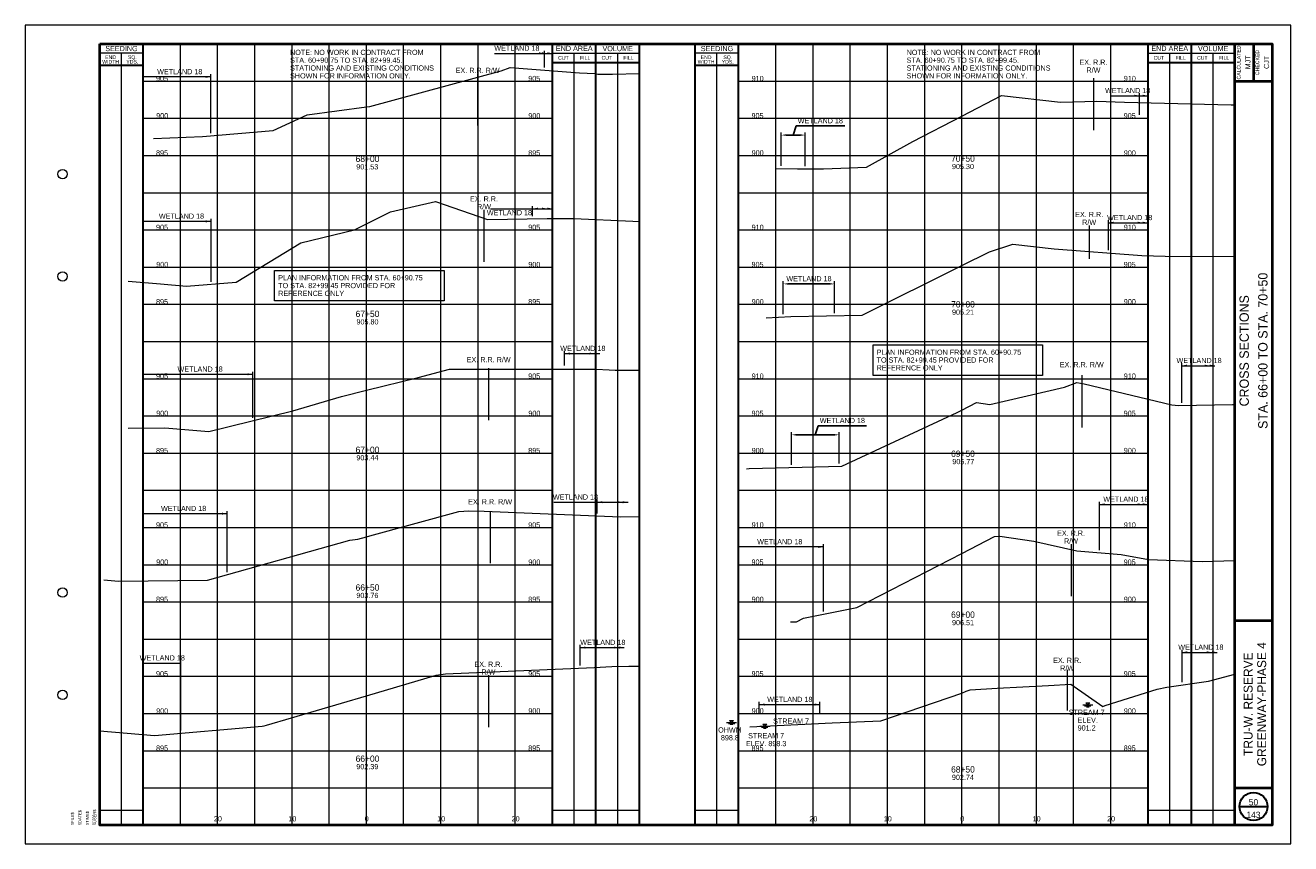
# Paper-space layout 'Layout1' of a CAD drawing. Header units: feet. Extents: x -1005 to 2379, y -670 to 6548.
# Tile 18 of 69: x -10 to 160, y 1148 to 1258. Entities that reach past the tile are written whole.
import ezdxf
from ezdxf.enums import TextEntityAlignment as Align

# ---------------------------------------------------------------- set-up
doc = ezdxf.new("R2010")
doc.units = ezdxf.units.FT
doc.header["$LTSCALE"] = 5
doc.header["$MEASUREMENT"] = 0
for name, pattern in [('DGN Style 2', [150.837143, 90.502286, -60.334857]), ('DGN Style 3', [211.172, 150.837143, -60.334857]), ('DGN Style 5', [105.586, 45.251143, -60.334857]), ('esmtrrex', [4.75, 0.8, -0.325, -0.325, 0.8, -0.3, 0.8, -0.3, 0.8, -0.3])]:
    doc.linetypes.add(name, pattern=pattern)
for name, color, linetype, lineweight in [('DR_X_Storm_Sewer', 151, 'DGN Style 5', 0), ('DR_X_Text', 7, 'Continuous', 0), ('EV_Ecological_Text', 7, 'Continuous', 13), ('RW_X_Esmt_RR', 6, 'esmtrrex', 30), ('SH_Border', 7, 'Continuous', 40), ('SH_Data', 7, 'Continuous', 0), ('SH_Major_Grid_Line', 254, 'Continuous', 13), ('SH_Text', 7, 'Continuous', 13), ('TX_P_5', 7, 'Continuous', 13), ('TX_P_Misc', 7, 'Continuous', 13), ('TX_X_5', 7, 'Continuous', 0), ('XS_X_Ground_Line', 3, 'DGN Style 2', 13)]:
    doc.layers.add(name, color=color, linetype=linetype, lineweight=lineweight)
doc.layers.add('SH_Cut_Line', color=7, linetype='DGN Style 3', lineweight=0, plot=False)
doc.styles.add('Slanted-Normal LS 0.50', font='font31.shx', dxfattribs={"height": 0.14})
doc.styles.add('Slanted-Normal LS 0.50_0', font='font31.shx')
doc.styles.add('Slanted-Sub Title', font='font31.shx', dxfattribs={"height": 0.17})
doc.styles.add('Style-CHAR_FAST_FONT', font='CHAR_FAST_FONT.shx')
doc.styles.add('Style-FONT1', font='FONT1.shx')
doc.styles.add('Style-font30', font='font30.shx')
doc.styles.add('Style-font31', font='font31.shx')
doc.styles.add('Style-font70', font='font70.shx')
doc.dimstyles.get("Standard").update_dxf_attribs({"dimtxt": 0.18, "dimasz": 0.18, "dimexe": 0.18, "dimexo": 0.0625, "dimgap": 0.09, "dimtad": 0, "dimtih": 1, "dimtoh": 1, "dimdec": 4, "dimzin": 0, "dimdsep": 46, "dimtxsty": 'Standard', "dimcen": 0.09, "dimadec": 0, "dimazin": 0, "dimtfac": 1, "dimtdec": 4, "dimtofl": 0, "dimtmove": 0, "dimatfit": 3, "dimfxl": 1, "dimtolj": 1, "dimtzin": 0, "dimarcsym": 0})

# ---------------------------------------------------------------- blocks, each defined once
blk = doc.blocks.new('CROSS_SPLIT_3')
at = {"layer": 'SH_Border', "color": 7, "linetype": 'Continuous', "lineweight": 40}
for p, q in [((32.5, 0.5), (32.5, 21.5)), ((33, 21.5), (33, 20.5)), ((32.5, 20.5), (33.5, 20.5)), ((32.5, 6), (33.5, 6)), ((32.5, 1.5), (33.5, 1.5))]:
    blk.add_line(p, q, dxfattribs=at)
at = {"layer": 'SH_Border', "color": 7, "linetype": 'Continuous', "lineweight": 40, "flags": 128}
blk.add_lwpolyline([(2, 21.5), (33.5, 21.5), (33.5, 0.5), (2, 0.5), (2, 21.5)], close=True, dxfattribs=at)
at = {"layer": 'SH_Border', "color": 7, "linetype": 'Continuous', "lineweight": 0}
for centre in [(1, 18), (1, 15.25), (1, 6.75), (1, 4)]:
    blk.add_circle(centre, 0.125, dxfattribs=at)
at = {"layer": 'SH_Cut_Line', "color": 7, "linetype": 'DGN Style 3', "lineweight": 0, "flags": 128}
blk.add_lwpolyline([(0, 0), (34, 0), (34, 22), (0, 22), (0, 0)], close=True, dxfattribs=at)
at = {"layer": 'SH_Data', "color": 7, "linetype": 'Continuous', "lineweight": 30}
for p, q in [((3.167, 0.5), (3.167, 21.5)), ((14.166, 0.5), (14.166, 21.5)), ((15.333, 0.5), (15.333, 21.5)), ((16.5, 0.5), (16.5, 21.5)), ((18, 0.5), (18, 21.5)), ((19.166, 0.5), (19.166, 21.5)), ((30.166, 0.5), (30.166, 21.5)), ((31.333, 0.5), (31.333, 21.5)), ((3.167, 20.917), (2, 20.917)), ((14.166, 21), (16.5, 21)), ((19.166, 20.917), (18, 20.917)), ((30.166, 21), (32.5, 21)), ((32.625, 1), (33.375, 1))]:
    blk.add_line(p, q, dxfattribs=at)
at = {"layer": 'SH_Data', "color": 7, "linetype": 'Continuous', "lineweight": 0}
for p, q in [((3.167, 21.25), (2, 21.25)), ((14.166, 21.25), (16.5, 21.25)), ((19.166, 21.25), (18, 21.25)), ((30.166, 21.25), (32.5, 21.25))]:
    blk.add_line(p, q, dxfattribs=at)
at = {"layer": 'SH_Data', "color": 7, "linetype": 'Continuous', "lineweight": 13}
for p, q in [((2.583, 0.5), (2.583, 21.25)), ((14.75, 0.5), (14.75, 21.25)), ((15.917, 0.5), (15.917, 21.25)), ((18.583, 0.5), (18.583, 21.25)), ((30.75, 0.5), (30.75, 21.25)), ((31.917, 0.5), (31.917, 21.25)), ((2, 0.9), (3.167, 0.9)), ((14.166, 0.9), (16.5, 0.9)), ((18, 0.9), (19.166, 0.9)), ((30.166, 0.9), (32.5, 0.9))]:
    blk.add_line(p, q, dxfattribs=at)
at = {"layer": 'SH_Data', "color": 7, "linetype": 'Continuous', "lineweight": 30}
blk.add_circle((33, 1), 0.375, dxfattribs=at)
at = {"layer": 'SH_Major_Grid_Line', "color": 254, "linetype": 'Continuous', "lineweight": 13}
for p, q in [((4.167, 0.5), (4.167, 21.5)), ((5.167, 0.5), (5.167, 21.5)), ((6.167, 0.5), (6.167, 21.5)), ((7.167, 0.5), (7.167, 21.5)), ((8.166, 0.5), (8.166, 21.5)), ((9.166, 0.5), (9.166, 21.5)), ((10.166, 0.5), (10.166, 21.5)), ((11.166, 0.5), (11.166, 21.5)), ((12.166, 0.5), (12.166, 21.5)), ((13.166, 0.5), (13.166, 21.5)), ((20.166, 0.5), (20.166, 21.5)), ((21.166, 0.5), (21.166, 21.5)), ((22.166, 0.5), (22.166, 21.5)), ((23.166, 0.5), (23.166, 21.5)), ((24.166, 0.5), (24.166, 21.5)), ((25.166, 0.5), (25.166, 21.5)), ((26.166, 0.5), (26.166, 21.5)), ((27.166, 0.5), (27.166, 21.5)), ((28.166, 0.5), (28.166, 21.5)), ((29.166, 0.5), (29.166, 21.5)), ((3.167, 20.5), (14.166, 20.5)), ((19.166, 20.5), (30.166, 20.5)), ((3.167, 19.5), (14.166, 19.5)), ((19.166, 19.5), (30.166, 19.5)), ((3.167, 18.5), (14.166, 18.5)), ((19.166, 18.5), (30.166, 18.5)), ((3.167, 17.5), (14.166, 17.5)), ((19.166, 17.5), (30.166, 17.5)), ((3.167, 16.5), (14.166, 16.5)), ((19.166, 16.5), (30.166, 16.5)), ((3.167, 15.5), (14.166, 15.5)), ((19.166, 15.5), (30.166, 15.5)), ((3.167, 14.5), (14.166, 14.5)), ((19.166, 14.5), (30.166, 14.5)), ((3.167, 13.5), (14.166, 13.5)), ((19.166, 13.5), (30.166, 13.5)), ((3.167, 12.5), (14.166, 12.5)), ((19.166, 12.5), (30.166, 12.5)), ((3.167, 11.5), (14.166, 11.5)), ((19.166, 11.5), (30.166, 11.5)), ((3.167, 10.5), (14.166, 10.5)), ((19.166, 10.5), (30.166, 10.5)), ((3.167, 9.5), (14.166, 9.5)), ((19.166, 9.5), (30.166, 9.5)), ((3.167, 8.5), (14.166, 8.5)), ((19.166, 8.5), (30.166, 8.5)), ((3.167, 7.5), (14.166, 7.5)), ((19.166, 7.5), (30.166, 7.5)), ((3.167, 6.5), (14.166, 6.5)), ((19.166, 6.5), (30.166, 6.5)), ((3.167, 5.5), (14.166, 5.5)), ((19.166, 5.5), (30.166, 5.5)), ((3.167, 4.5), (14.166, 4.5)), ((19.166, 4.5), (30.166, 4.5)), ((3.167, 3.5), (14.166, 3.5)), ((19.166, 3.5), (30.166, 3.5)), ((3.167, 2.5), (14.166, 2.5)), ((19.166, 2.5), (30.166, 2.5)), ((3.167, 1.5), (14.166, 1.5)), ((19.166, 1.5), (30.166, 1.5))]:
    blk.add_line(p, q, dxfattribs=at)
at = {"layer": 'SH_Border', "color": 7, "linetype": 'Continuous', "lineweight": 0, "style": 'Style-FONT1'}
blk.add_text('`````', height=0.125, rotation=90, dxfattribs=at).set_placement((1.925, 0.5))
at = {"layer": 'SH_Data', "color": 7, "linetype": 'Continuous', "lineweight": 13, "style": 'Style-font30'}
for s, p in [('SEEDING', (2.584, 21.375)), ('END AREA', (14.75, 21.379)), ('VOLUME', (15.917, 21.375)), ('SEEDING', (18.584, 21.375)), ('END AREA', (30.75, 21.379)), ('VOLUME', (31.917, 21.375))]:
    blk.add_text(s, height=0.14, dxfattribs=at).set_placement(p, align=Align.MIDDLE_CENTER)
at = {"layer": 'SH_Data', "color": 7, "linetype": 'Continuous', "lineweight": 0, "style": 'Style-font30'}
for s, p in [('CUT', (14.459, 21.125)), ('FILL', (15.042, 21.125)), ('CUT', (15.625, 21.125)), ('FILL', (16.208, 21.125)), ('CUT', (30.459, 21.125)), ('FILL', (31.042, 21.125)), ('CUT', (31.625, 21.125)), ('FILL', (32.208, 21.125))]:
    blk.add_text(s, height=0.1, dxfattribs=at).set_placement(p, align=Align.MIDDLE_CENTER)
for s, p in [('CALCULATED', (32.553, 21)), ('CHECKED', (33.053, 21))]:
    blk.add_text(s, height=0.1, rotation=90, dxfattribs=at).set_placement(p, align=Align.TOP_CENTER)
at = {"layer": 'SH_Data', "color": 7, "linetype": 'Continuous', "lineweight": 0, "char_height": 0.14, "attachment_point": 5, "line_spacing_factor": 0.728571, "style": 'Style-font30'}
for s, insert in [('\\H0.714286x;END\\PWIDTH', (2.292, 21.08)), ('\\H0.714286x;SQ.\\PYDS.', (2.875, 21.08)), ('\\H0.714286x;END\\PWIDTH', (18.292, 21.08)), ('\\H0.714286x;SQ.\\PYDS.', (18.875, 21.08))]:
    blk.add_mtext(s, dxfattribs=dict(at, insert=insert))
at = {"layer": 'SH_Data', "color": 7, "linetype": 'Continuous', "lineweight": 0, "style": 'Style-font70'}
for p in [(32.75, 13.25), (33.252, 13.25), (33, 3.792)]:
    blk.add_attdef('Text', text='', height=0.25, rotation=90, dxfattribs=at).set_placement(p, align=Align.MIDDLE_CENTER)
at = {"layer": 'SH_Text', "style": 'Style-font70'}
for p in [(32.75, 3.75), (33.25, 3.75)]:
    blk.add_attdef('Text', text='', height=0.25, rotation=90, dxfattribs=at).set_placement(p, align=Align.MIDDLE_CENTER)
blk = doc.blocks.new('STAMP')
at = {"layer": 'TX_P_Misc', "linetype": 'Continuous', "lineweight": 13, "style": 'Style-CHAR_FAST_FONT'}
for s, p in [('$DATE$', (-0.573, 0)), ('$TIME$', (-0.373, 0)), ('$USER$', (-0.173, 0)), ('$FILE$', (-0.773, 0))]:
    blk.add_text(s, height=0.078, rotation=90, dxfattribs=at).set_placement(p, align=Align.TOP_LEFT)
blk = doc.blocks.new('XS POINT_96')
at = {"layer": 'RW_X_Esmt_RR', "linetype": 'DGN Style 3', "lineweight": 0}
blk.add_line((0, 3.5), (0, -3.5), dxfattribs=at)
blk = doc.blocks.new('XS POINT_97')
at = {"layer": 'RW_X_Esmt_RR', "linetype": 'DGN Style 3', "lineweight": 0}
blk.add_line((0, 3.5), (0, -3.5), dxfattribs=at)
blk = doc.blocks.new('XS POINT_98')
at = {"layer": 'RW_X_Esmt_RR', "linetype": 'DGN Style 3', "lineweight": 0}
blk.add_line((0, 3.5), (0, -3.5), dxfattribs=at)
blk = doc.blocks.new('XS POINT_99')
at = {"layer": 'RW_X_Esmt_RR', "linetype": 'DGN Style 3', "lineweight": 0}
blk.add_line((0, 3.5), (0, -3.5), dxfattribs=at)
blk = doc.blocks.new('XS POINT_100')
at = {"layer": 'RW_X_Esmt_RR', "linetype": 'DGN Style 3', "lineweight": 0}
blk.add_line((0, 3.5), (0, -3.5), dxfattribs=at)
blk = doc.blocks.new('WSELEV_1')
at = {"layer": 'DR_X_Storm_Sewer', "linetype": 'Continuous'}
for p, q in [((-0.135, 0), (0.135, 0)), ((0, 0), (-0.053, 0.053)), ((-0.053, 0.053), (0.053, 0.053)), ((0, 0), (0.053, 0.053)), ((-0.085, -0.025), (0.085, -0.025)), ((-0.035, -0.05), (0.035, -0.05))]:
    blk.add_line(p, q, dxfattribs=at)
blk = doc.blocks.new('WSELEV_2')
at = {"layer": 'DR_X_Storm_Sewer', "linetype": 'Continuous'}
for p, q in [((-0.135, 0), (0.135, 0)), ((0, 0), (-0.053, 0.053)), ((-0.053, 0.053), (0.053, 0.053)), ((0, 0), (0.053, 0.053)), ((-0.085, -0.025), (0.085, -0.025)), ((-0.035, -0.05), (0.035, -0.05))]:
    blk.add_line(p, q, dxfattribs=at)
blk = doc.blocks.new('WSELEV_3')
at = {"layer": 'DR_X_Storm_Sewer', "linetype": 'Continuous'}
for p, q in [((-0.135, 0), (0.135, 0)), ((0, 0), (-0.053, 0.053)), ((-0.053, 0.053), (0.053, 0.053)), ((0, 0), (0.053, 0.053)), ((-0.085, -0.025), (0.085, -0.025)), ((-0.035, -0.05), (0.035, -0.05))]:
    blk.add_line(p, q, dxfattribs=at)
blk = doc.blocks.new('XS POINT_101')
at = {"layer": 'RW_X_Esmt_RR', "linetype": 'DGN Style 3', "lineweight": 0}
blk.add_line((0, 3.5), (0, -3.5), dxfattribs=at)
blk = doc.blocks.new('*D221')
at = {"layer": 'Defpoints', "color": 0, "linetype": 'Continuous', "transparency": 16777216}
for p in [(92.93, 1202.46), (92.93, 1198.06), (99.34, 1198.23)]:
    blk.add_point(p, dxfattribs=at)
at = {"layer": 'EV_Ecological_Text', "color": 0, "linetype": 'Continuous', "lineweight": -2, "transparency": 16777216}
for p, q in [((96.13, 1202.46), (96.5, 1203.68)), ((96.5, 1203.68), (103.03, 1203.68)), ((98.64, 1202.46), (93.63, 1202.46))]:
    blk.add_line(p, q, dxfattribs=at)
at = {"layer": 'EV_Ecological_Text', "color": 97, "linetype": 'Continuous', "lineweight": 0, "transparency": 16777216}
for p, q in [((92.93, 1198.41), (92.93, 1202.81)), ((99.34, 1198.58), (99.34, 1202.81))]:
    blk.add_line(p, q, dxfattribs=at)
at = {"layer": 'EV_Ecological_Text', "color": 0, "linetype": 'Continuous', "transparency": 16777216}
for points in [[(93.63, 1202.57), (93.63, 1202.34), (92.93, 1202.46)], [(98.64, 1202.57), (98.64, 1202.34), (99.34, 1202.46)]]:
    blk.add_solid(points, dxfattribs=at)
at = {"layer": 'EV_Ecological_Text', "color": 7, "linetype": 'Continuous', "lineweight": 0, "transparency": 16777216, "insert": (99.77, 1204.38), "char_height": 0.7, "attachment_point": 5, "style": 'Slanted-Normal LS 0.50_0'}
blk.add_mtext('WETLAND 18', dxfattribs=at)
blk = doc.blocks.new('XS POINT_102')
at = {"layer": 'RW_X_Esmt_RR', "linetype": 'DGN Style 3', "lineweight": 0}
blk.add_line((0, 3.5), (0, -3.5), dxfattribs=at)
blk = doc.blocks.new('*D223')
at = {"layer": 'Defpoints', "color": 0, "linetype": 'Continuous', "transparency": 16777216}
for p in [(91.83, 1222.74), (91.83, 1218.31), (98.72, 1218.48)]:
    blk.add_point(p, dxfattribs=at)
at = {"layer": 'EV_Ecological_Text', "color": 97, "linetype": 'Continuous', "lineweight": 0, "transparency": 16777216}
for p, q in [((91.83, 1218.66), (91.83, 1223.09)), ((98.72, 1218.83), (98.72, 1223.09))]:
    blk.add_line(p, q, dxfattribs=at)
at = {"layer": 'EV_Ecological_Text', "color": 0, "linetype": 'Continuous', "lineweight": -2, "transparency": 16777216}
blk.add_line((98.02, 1222.74), (92.53, 1222.74), dxfattribs=at)
at = {"layer": 'EV_Ecological_Text', "color": 0, "linetype": 'Continuous', "transparency": 16777216}
for points in [[(92.53, 1222.86), (92.53, 1222.63), (91.83, 1222.74)], [(98.02, 1222.86), (98.02, 1222.63), (98.72, 1222.74)]]:
    blk.add_solid(points, dxfattribs=at)
at = {"layer": 'EV_Ecological_Text', "color": 7, "linetype": 'Continuous', "lineweight": 0, "transparency": 16777216, "insert": (95.28, 1223.44), "char_height": 0.7, "attachment_point": 5, "style": 'Slanted-Normal LS 0.50_0'}
blk.add_mtext('WETLAND 18', dxfattribs=at)
blk = doc.blocks.new('*D224')
at = {"layer": 'Defpoints', "color": 0, "linetype": 'Continuous', "transparency": 16777216}
for p in [(91.56, 1242.74), (91.56, 1238.25), (94.79, 1238.21)]:
    blk.add_point(p, dxfattribs=at)
at = {"layer": 'EV_Ecological_Text', "color": 97, "linetype": 'Continuous', "lineweight": 0, "transparency": 16777216}
for p, q in [((91.56, 1238.6), (91.56, 1243.09)), ((94.79, 1238.56), (94.79, 1243.09))]:
    blk.add_line(p, q, dxfattribs=at)
at = {"layer": 'EV_Ecological_Text', "color": 0, "linetype": 'Continuous', "lineweight": -2, "transparency": 16777216}
for p, q in [((94.09, 1242.74), (92.26, 1242.74)), ((93.18, 1242.74), (93.54, 1243.97)), ((93.54, 1243.97), (100.08, 1243.97))]:
    blk.add_line(p, q, dxfattribs=at)
at = {"layer": 'EV_Ecological_Text', "color": 0, "linetype": 'Continuous', "transparency": 16777216}
for points in [[(92.26, 1242.86), (92.26, 1242.63), (91.56, 1242.74)], [(94.09, 1242.86), (94.09, 1242.63), (94.79, 1242.74)]]:
    blk.add_solid(points, dxfattribs=at)
at = {"layer": 'EV_Ecological_Text', "color": 7, "linetype": 'Continuous', "lineweight": 0, "transparency": 16777216, "insert": (96.81, 1244.67), "char_height": 0.7, "attachment_point": 5, "style": 'Slanted-Normal LS 0.50_0'}
blk.add_mtext('WETLAND 18', dxfattribs=at)
blk = doc.blocks.new('XS POINT_103')
at = {"layer": 'RW_X_Esmt_RR', "linetype": 'DGN Style 3', "lineweight": 0}
blk.add_line((0, 3.5), (0, -3.5), dxfattribs=at)

psp = doc.layouts.get("Layout1")

# ---------------------------------------------------------------- linework, layer by layer
at = {"layer": 'EV_Ecological_Text', "color": 97, "linetype": 'Continuous', "lineweight": 0}
for p, q in [((53.03, 1253.73), (60.83, 1253.73)), ((59.73, 1251.83), (59.73, 1254.08)), ((14.92, 1250.57), (5.83, 1250.57)), ((14.92, 1242.99), (14.92, 1250.92)), ((135.83, 1248.03), (140.83, 1248.03)), ((139.69, 1245.48), (139.69, 1248.38)), ((52.49, 1232.85), (60.83, 1232.85)), ((58.16, 1231.86), (58.16, 1233.2)), ((14.95, 1231.15), (5.83, 1231.15)), ((14.95, 1223.04), (14.95, 1231.5)), ((135.51, 1227.27), (135.51, 1231.31)), ((135.51, 1230.96), (140.83, 1230.96)), ((62.46, 1211.76), (62.46, 1213.73)), ((62.46, 1213.38), (67.2, 1213.38)), ((145.38, 1206.77), (145.38, 1212.1)), ((5.83, 1210.59), (20.56, 1210.59)), ((20.56, 1204.72), (20.56, 1210.94)), ((145.38, 1211.75), (149.83, 1211.75)), ((66.82, 1191.9), (66.82, 1193.75)), ((134.33, 1186.95), (134.33, 1193.46)), ((5.83, 1191.86), (17.13, 1191.86)), ((17.13, 1184), (17.13, 1192.21)), ((61.02, 1193.4), (70.97, 1193.4)), ((134.33, 1193.11), (140.83, 1193.11)), ((97.24, 1187.39), (85.83, 1187.39)), ((97.24, 1178.7), (97.24, 1187.74)), ((64.55, 1171.45), (64.55, 1174.21)), ((64.55, 1173.86), (70.47, 1173.86)), ((145.42, 1169.2), (145.42, 1173.57)), ((145.42, 1173.22), (150.12, 1173.22)), ((5.83, 1171.78), (10.91, 1171.78)), ((10.91, 1162.7), (10.91, 1172.13)), ((88.61, 1165.07), (88.61, 1166.55)), ((88.61, 1166.2), (96.76, 1166.2)), ((96.76, 1165.02), (96.76, 1166.55))]:
    psp.add_line(p, q, dxfattribs=at)
at = {"layer": 'EV_Ecological_Text', "color": 4, "linetype": 'Continuous', "lineweight": 0, "extrusion": (0, 0, -1)}
for points in [[(-59.03, 1253.87), (-59.73, 1253.73), (-59.03, 1253.59)], [(-59.43, 1253.87), (-60.13, 1253.73), (-59.43, 1253.59)], [(-60.13, 1253.87), (-60.83, 1253.73), (-60.13, 1253.59)], [(-14.22, 1250.71), (-14.92, 1250.57), (-14.22, 1250.43)], [(-138.99, 1248.17), (-139.69, 1248.03), (-138.99, 1247.89)], [(-140.13, 1248.17), (-140.83, 1248.03), (-140.13, 1247.89)], [(-59.43, 1232.99), (-60.13, 1232.85), (-59.43, 1232.71)], [(-60.13, 1232.99), (-60.83, 1232.85), (-60.13, 1232.71)], [(-14.25, 1231.29), (-14.95, 1231.15), (-14.25, 1231.01)], [(-139.43, 1231.1), (-140.13, 1230.96), (-139.43, 1230.82)], [(-140.13, 1231.1), (-140.83, 1230.96), (-140.13, 1230.82)], [(-65.8, 1213.52), (-66.5, 1213.38), (-65.8, 1213.24)], [(-66.5, 1213.52), (-67.2, 1213.38), (-66.5, 1213.24)], [(-19.86, 1210.73), (-20.56, 1210.59), (-19.86, 1210.45)], [(-148.43, 1211.89), (-149.13, 1211.75), (-148.43, 1211.61)], [(-149.13, 1211.89), (-149.83, 1211.75), (-149.13, 1211.61)], [(-69.57, 1193.54), (-70.27, 1193.4), (-69.57, 1193.26)], [(-70.27, 1193.54), (-70.97, 1193.4), (-70.27, 1193.26)], [(-16.43, 1192), (-17.13, 1191.86), (-16.43, 1191.72)], [(-139.43, 1193.25), (-140.13, 1193.11), (-139.43, 1192.97)], [(-140.13, 1193.25), (-140.83, 1193.11), (-140.13, 1192.97)], [(-96.54, 1187.53), (-97.24, 1187.39), (-96.54, 1187.25)], [(-69.07, 1174), (-69.77, 1173.86), (-69.07, 1173.72)], [(-69.77, 1174), (-70.47, 1173.86), (-69.77, 1173.72)], [(-148.72, 1173.36), (-149.42, 1173.22), (-148.72, 1173.08)], [(-149.42, 1173.36), (-150.12, 1173.22), (-149.42, 1173.08)], [(-96.06, 1166.34), (-96.76, 1166.2), (-96.06, 1166.06)]]:
    psp.add_solid(points, dxfattribs=at)
at = {"layer": 'EV_Ecological_Text', "color": 4, "linetype": 'Continuous', "lineweight": 0}
for points in [[(58.86, 1232.71), (58.16, 1232.85), (58.86, 1232.99)], [(136.21, 1230.82), (135.51, 1230.96), (136.21, 1231.1)], [(63.16, 1213.24), (62.46, 1213.38), (63.16, 1213.52)], [(146.08, 1211.61), (145.38, 1211.75), (146.08, 1211.89)], [(67.52, 1193.26), (66.82, 1193.4), (67.52, 1193.54)], [(135.03, 1192.97), (134.33, 1193.11), (135.03, 1193.25)], [(65.25, 1173.72), (64.55, 1173.86), (65.25, 1174)], [(146.12, 1173.08), (145.42, 1173.22), (146.12, 1173.36)], [(89.31, 1166.06), (88.61, 1166.2), (89.31, 1166.34)]]:
    psp.add_solid(points, dxfattribs=at)
at = {"layer": 'RW_X_Esmt_RR', "linetype": 'DGN Style 3', "lineweight": 0}
for p, q in [((132.93, 1230.6), (132.93, 1226.1)), ((129.97, 1170.86), (129.97, 1165.41))]:
    psp.add_line(p, q, dxfattribs=at)
at = {"layer": 'TX_P_5', "flags": 128}
for points in [[(23.5, 1224.54), (46.27, 1224.54), (46.27, 1220.46), (23.5, 1220.46), (23.5, 1224.54)], [(103.89, 1214.53), (126.66, 1214.53), (126.66, 1210.45), (103.89, 1210.45), (103.89, 1214.53)]]:
    psp.add_lwpolyline(points, close=True, dxfattribs=at)
at = {"layer": 'XS_X_Ground_Line', "flags": 128}
for points in [[(7.2, 1242.28), (13.82, 1242.55), (23.29, 1243.34), (27.86, 1245.45), (35.83, 1246.53), (36.3, 1246.59), (53.91, 1251.4), (55.14, 1251.83), (64.46, 1251.11), (66.5, 1251), (66.9, 1250.95), (68.9, 1250.95), (72.5, 1251.01)], [(90.87, 1238.27), (93.76, 1238.21), (97.23, 1238.21), (103.02, 1238.45), (109.24, 1241.87), (115.83, 1245.3), (121.14, 1248.05), (129.09, 1247.18), (133.94, 1247.29), (137.66, 1247.18), (152.02, 1246.83), (152.5, 1246.83)], [(3.81, 1223.12), (8.16, 1222.76), (11.66, 1222.43), (18.31, 1222.96), (27.01, 1228.24), (34.21, 1229.99), (35.83, 1230.8), (39.04, 1232.42), (45.09, 1233.81), (52.09, 1231.38), (60.12, 1231.55), (63.68, 1231.53), (71.63, 1231.17), (72.5, 1231.15)], [(89.51, 1218.19), (92.84, 1218.36), (102.45, 1218.56), (115.83, 1225.21), (119.53, 1227.05), (122.68, 1228.06), (128.22, 1227.47), (140.02, 1226.58), (143.13, 1226.49), (152.5, 1226.43)], [(3.81, 1203.37), (8.74, 1203.41), (14.64, 1202.92), (25.92, 1205.69), (32.47, 1207.61), (35.83, 1208.44), (42.78, 1210.16), (46.97, 1211.29), (64.07, 1211.3), (66.71, 1211.29), (68.45, 1211.17), (69.25, 1211.16), (69.72, 1211.16), (70.22, 1211.16), (70.76, 1211.15), (71.9, 1211.15), (72.5, 1211.14)], [(86.91, 1197.87), (87.25, 1197.91), (99.7, 1198.24), (115.21, 1205.45), (115.83, 1205.77), (117.78, 1206.78), (119.56, 1206.55), (129.59, 1208.85), (131.27, 1209.47), (132.26, 1209.33), (144.01, 1206.49), (144.93, 1206.41), (152.16, 1206.55), (152.5, 1206.55)], [(0.54, 1182.98), (2.54, 1182.8), (14.49, 1182.9), (33.61, 1188.32), (34.68, 1188.43), (35.83, 1188.76), (36.3, 1188.9), (48.25, 1192.16), (49.59, 1192.22), (51.65, 1192.19), (69.95, 1191.43), (72.5, 1191.46)], [(92.79, 1177.3), (93.61, 1177.33), (94.53, 1177.8), (101.72, 1179.25), (115.83, 1186.51), (120.21, 1188.77), (120.92, 1188.84), (125.51, 1188.17), (131.25, 1186.85), (137.22, 1186.37), (140.91, 1185.69), (148.11, 1185.44), (152.5, 1185.56)], [(0, 1162.67), (7.35, 1162.04), (21.8, 1163.32), (22.11, 1163.35), (22.41, 1163.45), (35.83, 1167.39), (45.18, 1170.14), (46.44, 1170.33), (66.41, 1171.19), (68.79, 1171.31), (71.08, 1171.37), (72.5, 1171.38)], [(87.34, 1163.2), (98.38, 1163.76), (104.93, 1164.01), (115.83, 1167.74), (116.4, 1168.01), (116.92, 1168.18), (120.55, 1168.39), (127.44, 1168.78), (130.45, 1168.93), (134.75, 1165.94), (135.08, 1166.07), (142.04, 1168.28), (143.35, 1168.56), (148.96, 1169.34), (152.5, 1170.27)]]:
    psp.add_lwpolyline(points, dxfattribs=at)

# ---------------------------------------------------------------- block references
at = {"layer": 'DR_X_Storm_Sewer', "linetype": 'Continuous', "xscale": 5, "yscale": 5, "zscale": 5}
for name, p in [('WSELEV_1', (132.74, 1166.16)), ('WSELEV_3', (84.88, 1163.8)), ('WSELEV_2', (89.34, 1163.3))]:
    psp.add_blockref(name, p, dxfattribs=at)
at = {"layer": 'RW_X_Esmt_RR', "linetype": 'DGN Style 3', "lineweight": 0}
for name, p in [('XS POINT_100', (50.77, 1247.51)), ('XS POINT_103', (133.5, 1246.91)), ('XS POINT_99', (51.62, 1229.19)), ('XS POINT_98', (52.25, 1207.91)), ('XS POINT_102', (131.93, 1206.96)), ('XS POINT_97', (52.45, 1188.7)), ('XS POINT_101', (130.49, 1184.26)), ('XS POINT_96', (52.22, 1166.65))]:
    psp.add_blockref(name, p, dxfattribs=at)
at = {"layer": 'SH_Cut_Line', "color": 7, "linetype": 'DGN Style 3', "lineweight": 0}
ref = psp.add_blockref('CROSS_SPLIT_3', (-10, 1147.5), dxfattribs=dict(at, xscale=5, yscale=5, zscale=5))
ref.add_attrib('Text', 'CROSS SECTIONS', dxfattribs={"layer": 'SH_Data', "color": 7, "linetype": 'Continuous', "lineweight": 0, "height": 1.25, "rotation": 90, "style": 'Style-font70'}).set_placement((153.75, 1213.75), align=Align.MIDDLE_CENTER)
ref.add_attrib('Text', 'STA. 66+00 TO STA. 70+50', dxfattribs={"layer": 'SH_Data', "color": 7, "linetype": 'Continuous', "lineweight": 0, "height": 1.25, "rotation": 90, "style": 'Style-font70'}).set_placement((156.26, 1213.75), align=Align.MIDDLE_CENTER)
at = {"layer": 'TX_P_Misc', "linetype": 'Continuous', "lineweight": 13, "xscale": 5, "yscale": 5, "zscale": 5}
psp.add_blockref('STAMP', (0, 1150), dxfattribs=at)

# ---------------------------------------------------------------- texts
at = {"layer": 'DR_X_Text', "char_height": 0.7, "attachment_point": 8, "line_spacing_factor": 0.9, "style": 'Slanted-Normal LS 0.50'}
for s, insert in [('STREAM 7\\P', (92.88, 1163.62)), ('STREAM 7\\P ELEV.\\P901.2', (132.59, 1162.7)), ('OHWM\\P898.8', (84.66, 1161.38)), ('STREAM 7\\PELEV. 898.3', (89.53, 1160.6))]:
    psp.add_mtext(s, dxfattribs=dict(at, insert=insert))
at = {"layer": 'EV_Ecological_Text', "color": 7, "linetype": 'Continuous', "lineweight": 0, "style": 'Slanted-Normal LS 0.50'}
for p in [(56.04, 1254.43), (10.75, 1251.27), (138.1, 1248.73), (55.04, 1232.32), (10.98, 1231.85), (138.37, 1231.66), (64.9, 1214.08), (147.69, 1212.45), (13.48, 1211.29), (63.91, 1194.1), (137.86, 1193.81), (11.27, 1192.56), (91.36, 1188.09), (67.59, 1174.56), (147.93, 1173.92), (8.4, 1172.48), (92.71, 1166.9)]:
    psp.add_text('WETLAND 18', height=0.7, dxfattribs=at).set_placement(p, align=Align.MIDDLE_CENTER)
at = {"layer": 'RW_X_Esmt_RR', "linetype": 'Continuous', "lineweight": 0, "char_height": 0.7, "attachment_point": 8, "line_spacing_factor": 0.9, "style": 'Style-font31'}
for s, insert in [('EX. R.R.\\PR/W', (133.5, 1251.13)), ('EX. R.R. R/W', (50.77, 1251.08)), ('EX. R.R.\\PR/W', (51.62, 1232.76)), ('EX. R.R.\\PR/W', (132.93, 1230.66)), ('EX. R.R. R/W ', (52.25, 1212.2)), ('EX. R.R. R/W', (131.93, 1211.53)), ('EX. R.R. R/W', (52.45, 1193.09)), ('EX. R.R.\\PR/W', (130.49, 1187.83)), ('EX. R.R.\\PR/W', (52.22, 1170.21)), ('EX. R.R.\\PR/W', (129.97, 1170.74))]:
    psp.add_mtext(s, dxfattribs=dict(at, insert=insert))
at = {"layer": 'SH_Data', "color": 7, "linetype": 'Continuous', "lineweight": 13, "style": 'Style-font30'}
for s, p in [('MJT', (154.6, 1252.52)), ('CJT', (157.1, 1252.52))]:
    psp.add_text(s, height=0.7, rotation=90, dxfattribs=at).set_placement(p, align=Align.CENTER)
at = {"layer": 'SH_Data', "lineweight": 13, "char_height": 0.85, "attachment_point": 8, "style": 'Style-font30'}
for s, insert, line_spacing_factor in [('50\\P', (155, 1152.64), 1.08), ('143\\P', (155, 1150.94), 0.6)]:
    psp.add_mtext(s, dxfattribs=dict(at, insert=insert, line_spacing_factor=line_spacing_factor))
at = {"layer": 'SH_Text', "style": 'Style-font31'}
for s, p in [('905', (8.37, 1250)), ('905', (58.37, 1250)), ('910', (88.39, 1250)), ('910', (138.39, 1250)), ('900', (8.39, 1245)), ('900', (58.39, 1245)), ('905', (88.37, 1245)), ('905', (138.37, 1245)), ('895', (8.37, 1240)), ('895', (58.37, 1240)), ('900', (88.39, 1240)), ('900', (138.39, 1240)), ('905', (8.37, 1230)), ('905', (58.37, 1230)), ('910', (88.39, 1230)), ('910', (138.39, 1230)), ('900', (8.39, 1225)), ('900', (58.39, 1225)), ('905', (88.37, 1225)), ('905', (138.37, 1225)), ('895', (8.37, 1220)), ('895', (58.37, 1220)), ('900', (88.39, 1220)), ('900', (138.39, 1220)), ('905', (8.37, 1210)), ('905', (58.37, 1210)), ('910', (88.39, 1210)), ('910', (138.39, 1210)), ('900', (8.39, 1205)), ('900', (58.39, 1205)), ('905', (88.37, 1205)), ('905', (138.37, 1205)), ('895', (8.37, 1200)), ('895', (58.37, 1200)), ('900', (88.39, 1200)), ('900', (138.39, 1200)), ('905', (8.37, 1190)), ('905', (58.37, 1190)), ('910', (88.39, 1190)), ('910', (138.39, 1190)), ('900', (8.39, 1185)), ('900', (58.39, 1185)), ('905', (88.37, 1185)), ('905', (138.37, 1185)), ('895', (8.37, 1180)), ('895', (58.37, 1180)), ('900', (88.39, 1180)), ('900', (138.39, 1180)), ('905', (8.37, 1170)), ('905', (58.37, 1170)), ('905', (88.37, 1170)), ('905', (138.37, 1170)), ('900', (8.39, 1165)), ('900', (58.39, 1165)), ('900', (88.39, 1165)), ('900', (138.39, 1165)), ('895', (8.37, 1160)), ('895', (58.37, 1160)), ('895', (88.37, 1160)), ('895', (138.37, 1160)), ('20', (15.87, 1150.5)), ('10', (25.87, 1150.5)), ('0', (35.87, 1150.5)), ('0', (35.87, 1150.5)), ('10', (45.87, 1150.5)), ('20', (55.87, 1150.5)), ('20', (95.87, 1150.5)), ('10', (105.87, 1150.5)), ('0', (115.87, 1150.5)), ('0', (115.87, 1150.5)), ('10', (125.87, 1150.5)), ('20', (135.87, 1150.5))]:
    psp.add_text(s, height=0.7, dxfattribs=at).set_placement(p, align=Align.CENTER)
at = {"layer": 'SH_Text', "insert": (155.2, 1166.25), "char_height": 1.2, "attachment_point": 5, "rotation": 90, "line_spacing_factor": 0.9125, "style": 'Slanted-Normal LS 0.50'}
psp.add_mtext('\\Ffont70;TRU-W. RESERVE\\PGREENWAY-PHASE 4', dxfattribs=at)
at = {"layer": 'TX_P_5', "char_height": 0.7, "attachment_point": 1, "rotation": 360, "line_spacing_factor": 0.9, "style": 'Slanted-Normal LS 0.50'}
for insert in [(25.57, 1254.21), (108.4, 1254.21)]:
    psp.add_mtext('NOTE: NO WORK IN CONTRACT FROM\\PSTA. 60+90.75 TO STA. 82+99.45.\\PSTATIONING AND EXISTING CONDITIONS \\PSHOWN FOR INFORMATION ONLY.\\P\\P\\P\\P\\P\\P', dxfattribs=dict(at, insert=insert))
at = {"layer": 'TX_P_5', "char_height": 0.85, "attachment_point": 5, "line_spacing_factor": 0.6, "style": 'Slanted-Sub Title'}
for s, insert in [('68+00', (35.97, 1239.54)), ('70+50', (115.97, 1239.58)), ('67+50', (35.97, 1218.7)), ('70+00', (115.97, 1219.99)), ('67+00', (35.97, 1200.44)), ('69+50', (115.97, 1199.91)), ('66+50', (35.97, 1181.93)), ('69+00', (115.97, 1178.28)), ('66+00', (35.97, 1158.92)), ('68+50', (115.97, 1157.48))]:
    psp.add_mtext(s, dxfattribs=dict(at, insert=insert))
at = {"layer": 'TX_P_5', "linetype": 'Continuous', "char_height": 0.7, "attachment_point": 1, "rotation": 360, "line_spacing_factor": 0.9, "style": 'Slanted-Normal LS 0.50'}
for insert in [(23.98, 1223.92), (104.37, 1213.91)]:
    psp.add_mtext('PLAN INFORMATION FROM STA. 60+90.75\\PTO STA. 82+99.45 PROVIDED FOR\\PREFERENCE ONLY', dxfattribs=dict(at, insert=insert))
at = {"layer": 'TX_X_5', "style": 'Style-font31'}
for s, p in [('901.53', (35.94, 1238.83)), ('905.30', (115.97, 1238.87)), ('905.21', (115.98, 1219.29)), ('905.80', (35.97, 1217.99)), ('903.44', (35.96, 1199.73)), ('905.77', (116.02, 1199.21)), ('903.76', (35.96, 1181.22)), ('906.51', (115.98, 1177.57)), ('902.39', (35.95, 1158.21)), ('902.74', (115.96, 1156.77))]:
    psp.add_text(s, height=0.7, dxfattribs=at).set_placement(p, align=Align.TOP_CENTER)

# ---------------------------------------------------------------- dimensions: what is measured, and where the dimension line sits
at = {"layer": 'EV_Ecological_Text', "color": 97, "linetype": 'Continuous', "lineweight": 0}
for base, p1, p2, picture, middle in [((91.56, 1242.74), (94.79, 1238.21), (91.56, 1238.25), '*D224', (93.89, 1244.67)), ((91.83, 1222.74), (98.72, 1218.48), (91.83, 1218.31), '*D223', (95.28, 1223.44)), ((92.93, 1202.46), (99.34, 1198.23), (92.93, 1198.06), '*D221', (96.85, 1204.38))]:
    dim = psp.add_linear_dim(base=base, p1=p1, p2=p2, angle=180, text='WETLAND 18', dimstyle='Standard', override={"dimtxt": 0.7, "dimasz": 0.7, "dimexe": 0.35, "dimexo": 0.35, "dimgap": 0.35, "dimtad": 1, "dimtih": 0, "dimtoh": 0, "dimdec": 0, "dimzin": 3, "dimtxsty": 'Slanted-Normal LS 0.50_0', "dimclre": 97, "dimclrt": 7, "dimtdec": 0, "dimtmove": 1, "dimtolj": 0, "dimtzin": 3, "dimlwe": 0}, dxfattribs=at)
    dim.commit()
    dim.dimension.update_dxf_attribs({"geometry": picture, "text_midpoint": middle})

doc.saveas('drawing.dxf')
